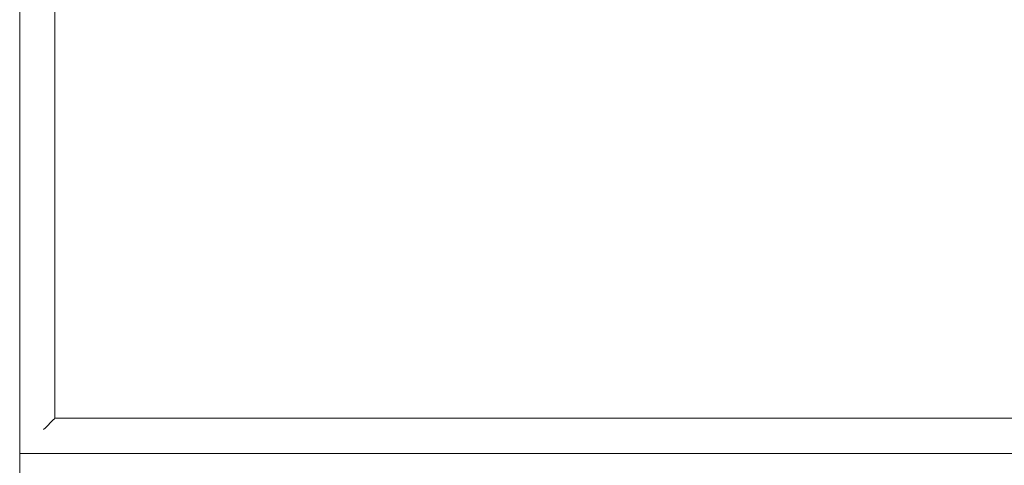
# Model space of a CAD drawing. Header units: millimetres. Extents: x -281 to 145437, y -16481 to 78869.
# Tile 212 of 256: x 27321 to 28106, y 40591 to 40946. Entities that reach past the tile are written whole.
import ezdxf

# ---------------------------------------------------------------- set-up
doc = ezdxf.new("R2010")
doc.units = ezdxf.units.MM
doc.layers.add('A--L$01A__Algemeen', color=7, linetype='Continuous', lineweight=5)
doc.layers.add('A--L82__LosseGebruikersInvent', color=1, linetype='Continuous', lineweight=5)

# ---------------------------------------------------------------- blocks, each defined once
blk = doc.blocks.new('NLRS_82_FU_UN_spoekbak_gen_kad - spoelbak dxbxh 900x1200x957-V195-L_80_ 11')
at = {"layer": 'A--L$01A__Algemeen'}
for p, q in [((-600, 322.68), (-600, -577.32)), ((600, 322.68), (-600, 322.68))]:
    blk.add_line(p, q, dxfattribs=at)
blk = doc.blocks.new('NLRS_82_FU_UN_spoekbak_gen_kad - spoelbak dxbxh 900x1200x957-V196-L_80_ 11')
at = {"layer": 'A--L$01A__Algemeen'}
for p, q in [((600, 322.68), (-600, 322.68)), ((600, -577.32), (600, 322.68)), ((573.73, 296.41), (579.27, 301.94)), ((572, 294.68), (-572, 294.68)), ((-572, 294.68), (0, 294.68)), ((572, 294.68), (0, 294.68)), ((572, -549.32), (572, 294.68)), ((572, -549.32), (572, 294.68))]:
    blk.add_line(p, q, dxfattribs=at)
for points in [[(581.04, 303.71), (580.81, 303.49), (580.38, 303.06), (579.77, 302.45), (579.43, 302.1), (579.27, 301.94)], [(573.73, 296.41), (573.58, 296.26), (573.24, 295.91), (572.64, 295.32), (572.22, 294.89), (572, 294.68)]]:
    blk.add_open_spline(points, degree=3, dxfattribs=at)

msp = doc.modelspace()

# ---------------------------------------------------------------- block references
at = {"layer": 'A--L82__LosseGebruikersInvent', "rotation": 180}
msp.add_blockref('NLRS_82_FU_UN_spoekbak_gen_kad - spoelbak dxbxh 900x1200x957-V196-L_80_ 11', (27920.96, 40922.68), dxfattribs=at)
at = {"layer": 'A--L82__LosseGebruikersInvent'}
msp.add_blockref('NLRS_82_FU_UN_spoekbak_gen_kad - spoelbak dxbxh 900x1200x957-V195-L_80_ 11', (27920.96, 40277.32), dxfattribs=at)

doc.saveas('drawing.dxf')
